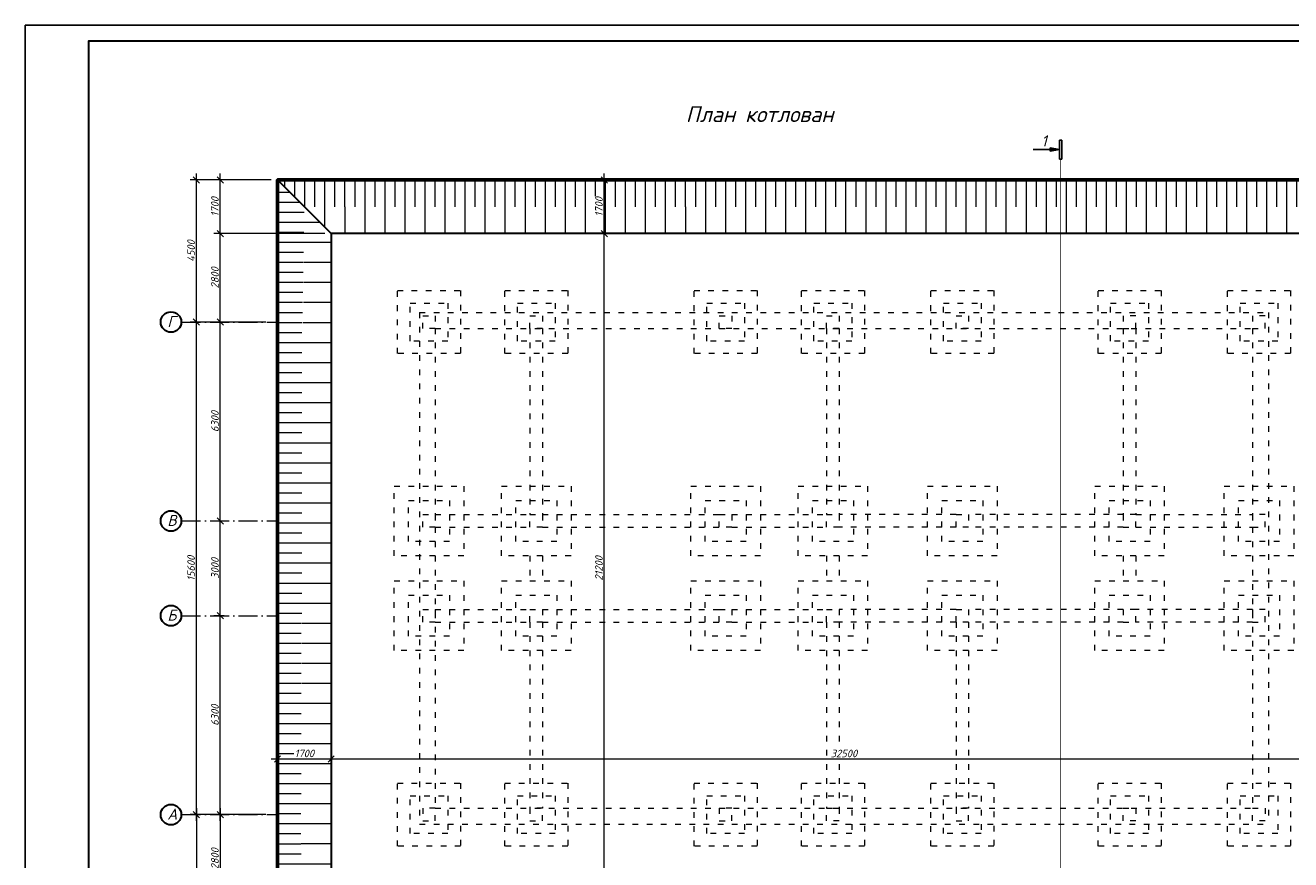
# Model space of a CAD drawing. Header units: millimetres. Extents: x 363306 to 7757304, y 1022887 to 1207196.
# Tile 3 of 256: x 363306 to 403404, y 1062253 to 1088678. Entities that reach past the tile are written whole.
import ezdxf

# ---------------------------------------------------------------- set-up
doc = ezdxf.new("R2010")
doc.units = ezdxf.units.MM
doc.linetypes.add('ACAD_ISO03W100', pattern=[30, 12, -18])
doc.linetypes.add('ACAD_ISO10W100', pattern=[18, 12, -3, 0, -3])
for name, color, linetype, lineweight in [('.', 7, 'Continuous', 15), ('PLAN', 250, 'Continuous', 25), ('размеры', 12, 'Continuous', 15)]:
    doc.layers.add(name, color=color, linetype=linetype, lineweight=lineweight)
doc.layers.add('A3 pdf uchun', color=7, linetype='Continuous')
doc.styles.get("Standard").update_dxf_attribs({"font": 'isocpeui.ttf'})
doc.styles.add('WMF-Times New Roman0', font='times.ttf')
doc.dimstyles.new('Санжар', dxfattribs={"dimtxt": 240, "dimasz": 200, "dimexe": 200, "dimexo": 200, "dimgap": 50, "dimtad": 1, "dimdec": 0, "dimtxsty": 'Standard', "dimblk": 'OBLIQUE', "dimcen": 2.5, "dimdle": 200, "dimclrd": 152, "dimclre": 152, "dimclrt": 152, "dimadec": 0, "dimazin": 0, "dimtfac": 1, "dimtdec": 0, "dimtmove": 0, "dimatfit": 3, "dimldrblk": 'OBLIQUE', "dimfxl": 0, "dimlwd": 0, "dimlwe": 0, "dimarcsym": 0})

# ---------------------------------------------------------------- blocks, each defined once
blk = doc.blocks.new('_Oblique')
at = {"color": 0, "linetype": 'ByBlock', "lineweight": -2}
blk.add_line((-0.5, -0.5), (0.5, 0.5), dxfattribs=at)
blk = doc.blocks.new('*D2009')
at = {"lineweight": 0, "transparency": 16777216}
for p, q in [((369567, 1069980), (369285, 1069980)), ((369485, 1063480), (369485, 1070180)), ((369567, 1063680), (369285, 1063680))]:
    blk.add_line(p, q, dxfattribs=at)
at = {"layer": 'Defpoints', "color": 0, "lineweight": 30, "transparency": 16777216}
for p in [(369485, 1069980), (369767, 1069980), (369767, 1063680, 0)]:
    blk.add_point(p, dxfattribs=at)
at = {"lineweight": 0, "transparency": 16777216, "xscale": 200, "yscale": 200, "zscale": 200}
for p, rotation in [((369485, 1069980), 90), ((369485, 1063680), 270)]:
    blk.add_blockref('_Oblique', p, dxfattribs=dict(at, rotation=rotation))
at = {"lineweight": 0, "transparency": 16777216, "insert": (369315, 1066830), "char_height": 240, "attachment_point": 5, "rotation": 90, "bg_fill": 3, "box_fill_scale": 1.1, "bg_fill_color": 256, "bg_fill_true_color": 13158600, "bg_fill_transparency": 0}
blk.add_mtext('6300', dxfattribs=at)
blk = doc.blocks.new('*D2010')
at = {"lineweight": 0, "transparency": 16777216}
for p, q in [((369485, 1069780), (369485, 1073180)), ((369685, 1072980), (369685, 1072980)), ((369604, 1069980), (369285, 1069980))]:
    blk.add_line(p, q, dxfattribs=at)
at = {"layer": 'Defpoints', "color": 0, "lineweight": 30, "transparency": 16777216}
for p in [(369485, 1072980), (369485, 1072980), (369804, 1069980)]:
    blk.add_point(p, dxfattribs=at)
at = {"lineweight": 0, "transparency": 16777216, "xscale": 200, "yscale": 200, "zscale": 200}
for p, rotation in [((369485, 1072980), 90), ((369485, 1069980), 270)]:
    blk.add_blockref('_Oblique', p, dxfattribs=dict(at, rotation=rotation))
at = {"lineweight": 0, "transparency": 16777216, "insert": (369315, 1071480), "char_height": 240, "attachment_point": 5, "rotation": 90, "bg_fill": 3, "box_fill_scale": 1.1, "bg_fill_color": 256, "bg_fill_true_color": 13158600, "bg_fill_transparency": 0}
blk.add_mtext('3000', dxfattribs=at)
blk = doc.blocks.new('*D2011')
at = {"lineweight": 0, "transparency": 16777216}
for p, q in [((369485, 1072780), (369485, 1079480)), ((369685, 1079280), (369685, 1079280)), ((369685, 1072980), (369685, 1072980))]:
    blk.add_line(p, q, dxfattribs=at)
at = {"layer": 'Defpoints', "color": 0, "lineweight": 30, "transparency": 16777216}
for p in [(369485, 1079280, 0), (369485, 1079280), (369485, 1072980)]:
    blk.add_point(p, dxfattribs=at)
at = {"lineweight": 0, "transparency": 16777216, "xscale": 200, "yscale": 200, "zscale": 200}
for p, rotation in [((369485, 1079280), 90), ((369485, 1072980), 270)]:
    blk.add_blockref('_Oblique', p, dxfattribs=dict(at, rotation=rotation))
at = {"lineweight": 0, "transparency": 16777216, "insert": (369315, 1076130), "char_height": 240, "attachment_point": 5, "rotation": 90, "bg_fill": 3, "box_fill_scale": 1.1, "bg_fill_color": 256, "bg_fill_true_color": 13158600, "bg_fill_transparency": 0}
blk.add_mtext('6300', dxfattribs=at)
blk = doc.blocks.new('*D2012')
at = {"lineweight": 0, "transparency": 16777216}
for p, q in [((368730, 1063480), (368730, 1079480)), ((368784, 1079280), (368530, 1079280)), ((368784, 1063680), (368530, 1063680))]:
    blk.add_line(p, q, dxfattribs=at)
at = {"layer": 'Defpoints', "color": 0, "lineweight": 30, "transparency": 16777216}
for p in [(368730, 1079280), (368984, 1079280), (368984, 1063680)]:
    blk.add_point(p, dxfattribs=at)
at = {"lineweight": 0, "transparency": 16777216, "xscale": 200, "yscale": 200, "zscale": 200}
for p, rotation in [((368730, 1079280), 90), ((368730, 1063680), 270)]:
    blk.add_blockref('_Oblique', p, dxfattribs=dict(at, rotation=rotation))
at = {"lineweight": 0, "transparency": 16777216, "insert": (368560, 1071480), "char_height": 240, "attachment_point": 5, "rotation": 90, "bg_fill": 3, "box_fill_scale": 1.1, "bg_fill_color": 256, "bg_fill_true_color": 13158600, "bg_fill_transparency": 0}
blk.add_mtext('15600', dxfattribs=at)
blk = doc.blocks.new('*D2013')
at = {"lineweight": 0, "transparency": 16777216}
for p, q in [((371098, 1065446), (373198, 1065446)), ((371298, 1065449), (371298, 1065646)), ((372998, 1065449), (372998, 1065646))]:
    blk.add_line(p, q, dxfattribs=at)
at = {"layer": 'Defpoints', "color": 0, "lineweight": 30, "transparency": 16777216}
for p in [(372998, 1065446), (371298, 1065249), (372998, 1065249)]:
    blk.add_point(p, dxfattribs=at)
at = {"lineweight": 0, "transparency": 16777216, "xscale": 200, "yscale": 200, "zscale": 200, "rotation": 180}
blk.add_blockref('_Oblique', (371298, 1065446), dxfattribs=at)
at = {"lineweight": 0, "transparency": 16777216, "xscale": 200, "yscale": 200, "zscale": 200}
blk.add_blockref('_Oblique', (372998, 1065446), dxfattribs=at)
at = {"lineweight": 0, "transparency": 16777216, "insert": (372148, 1065618), "char_height": 240, "attachment_point": 5, "bg_fill": 3, "box_fill_scale": 1.1, "bg_fill_color": 256, "bg_fill_true_color": 13158600, "bg_fill_transparency": 0}
blk.add_mtext('1700', dxfattribs=at)
blk = doc.blocks.new('*D2014')
at = {"lineweight": 0, "transparency": 16777216}
for p, q in [((372798, 1065446), (405698, 1065446)), ((372998, 1065449), (372998, 1065646)), ((405498, 1065500), (405498, 1065646))]:
    blk.add_line(p, q, dxfattribs=at)
at = {"layer": 'Defpoints', "color": 0, "lineweight": 30, "transparency": 16777216}
for p in [(405498, 1065446), (372998, 1065249), (405498, 1065300)]:
    blk.add_point(p, dxfattribs=at)
at = {"lineweight": 0, "transparency": 16777216, "xscale": 200, "yscale": 200, "zscale": 200, "rotation": 180}
blk.add_blockref('_Oblique', (372998, 1065446), dxfattribs=at)
at = {"lineweight": 0, "transparency": 16777216, "xscale": 200, "yscale": 200, "zscale": 200}
blk.add_blockref('_Oblique', (405498, 1065446), dxfattribs=at)
at = {"lineweight": 0, "transparency": 16777216, "insert": (389248, 1065616), "char_height": 240, "attachment_point": 5, "bg_fill": 3, "box_fill_scale": 1.1, "bg_fill_color": 256, "bg_fill_true_color": 13158600, "bg_fill_transparency": 0}
blk.add_mtext('32500', dxfattribs=at)
blk = doc.blocks.new('*D2021')
at = {"lineweight": 0, "transparency": 16777216}
for p, q in [((381652, 1060680), (381652, 1082280)), ((382121, 1082080), (381452, 1082080)), ((382001, 1060880), (381452, 1060880))]:
    blk.add_line(p, q, dxfattribs=at)
at = {"layer": 'Defpoints', "color": 0, "lineweight": 30, "transparency": 16777216}
for p in [(381652, 1082080), (382321, 1082080), (382201, 1060880)]:
    blk.add_point(p, dxfattribs=at)
at = {"lineweight": 0, "transparency": 16777216, "xscale": 200, "yscale": 200, "zscale": 200}
for p, rotation in [((381652, 1082080), 90), ((381652, 1060880), 270)]:
    blk.add_blockref('_Oblique', p, dxfattribs=dict(at, rotation=rotation))
at = {"lineweight": 0, "transparency": 16777216, "insert": (381482, 1071480), "char_height": 240, "attachment_point": 5, "rotation": 90, "bg_fill": 3, "box_fill_scale": 1.1, "bg_fill_color": 256, "bg_fill_true_color": 13158600, "bg_fill_transparency": 0}
blk.add_mtext('21200', dxfattribs=at)
blk = doc.blocks.new('*D2022')
at = {"lineweight": 0, "transparency": 16777216}
for p, q in [((381654, 1081880), (381654, 1083980)), ((382180, 1083780), (381454, 1083780)), ((382121, 1082080), (381454, 1082080))]:
    blk.add_line(p, q, dxfattribs=at)
at = {"layer": 'Defpoints', "color": 0, "lineweight": 30, "transparency": 16777216}
for p in [(381654, 1083780), (382380, 1083780), (382321, 1082080)]:
    blk.add_point(p, dxfattribs=at)
at = {"lineweight": 0, "transparency": 16777216, "xscale": 200, "yscale": 200, "zscale": 200}
for p, rotation in [((381654, 1083780), 90), ((381654, 1082080), 270)]:
    blk.add_blockref('_Oblique', p, dxfattribs=dict(at, rotation=rotation))
at = {"lineweight": 0, "transparency": 16777216, "insert": (381483, 1082930), "char_height": 240, "attachment_point": 5, "rotation": 90, "bg_fill": 3, "box_fill_scale": 1.1, "bg_fill_color": 256, "bg_fill_true_color": 13158600, "bg_fill_transparency": 0}
blk.add_mtext('1700', dxfattribs=at)
blk = doc.blocks.new('*D2025')
at = {"lineweight": 0, "transparency": 16777216}
for p, q in [((369485, 1079080), (369485, 1082280)), ((372798, 1082080), (369285, 1082080)), ((370926, 1079280), (369285, 1079280))]:
    blk.add_line(p, q, dxfattribs=at)
at = {"layer": 'Defpoints', "color": 0, "lineweight": 30, "transparency": 16777216}
for p in [(369485, 1082080), (372998, 1082080), (371126, 1079280)]:
    blk.add_point(p, dxfattribs=at)
at = {"lineweight": 0, "transparency": 16777216, "xscale": 200, "yscale": 200, "zscale": 200}
for p, rotation in [((369485, 1082080), 90), ((369485, 1079280), 270)]:
    blk.add_blockref('_Oblique', p, dxfattribs=dict(at, rotation=rotation))
at = {"lineweight": 0, "transparency": 16777216, "insert": (369315, 1080680), "char_height": 240, "attachment_point": 5, "rotation": 90, "bg_fill": 3, "box_fill_scale": 1.1, "bg_fill_color": 256, "bg_fill_true_color": 13158600, "bg_fill_transparency": 0}
blk.add_mtext('2800', dxfattribs=at)
blk = doc.blocks.new('*D2026')
at = {"lineweight": 0, "transparency": 16777216}
for p, q in [((369485, 1081880), (369485, 1083980)), ((371098, 1083780), (369285, 1083780)), ((372798, 1082080), (369285, 1082080))]:
    blk.add_line(p, q, dxfattribs=at)
at = {"layer": 'Defpoints', "color": 0, "lineweight": 30, "transparency": 16777216}
for p in [(369485, 1083780), (371298, 1083780), (372998, 1082080)]:
    blk.add_point(p, dxfattribs=at)
at = {"lineweight": 0, "transparency": 16777216, "xscale": 200, "yscale": 200, "zscale": 200}
for p, rotation in [((369485, 1083780), 90), ((369485, 1082080), 270)]:
    blk.add_blockref('_Oblique', p, dxfattribs=dict(at, rotation=rotation))
at = {"lineweight": 0, "transparency": 16777216, "insert": (369313, 1082930), "char_height": 240, "attachment_point": 5, "rotation": 90, "bg_fill": 3, "box_fill_scale": 1.1, "bg_fill_color": 256, "bg_fill_true_color": 13158600, "bg_fill_transparency": 0}
blk.add_mtext('1700', dxfattribs=at)
blk = doc.blocks.new('*D2027')
at = {"lineweight": 0, "transparency": 16777216}
for p, q in [((368730, 1079080), (368730, 1083980)), ((369580, 1083780), (368530, 1083780)), ((369580, 1079280), (368530, 1079280))]:
    blk.add_line(p, q, dxfattribs=at)
at = {"layer": 'Defpoints', "color": 0, "lineweight": 30, "transparency": 16777216}
for p in [(368730, 1083780), (369780, 1083780), (369780, 1079280)]:
    blk.add_point(p, dxfattribs=at)
at = {"lineweight": 0, "transparency": 16777216, "xscale": 200, "yscale": 200, "zscale": 200}
for p, rotation in [((368730, 1083780), 90), ((368730, 1079280), 270)]:
    blk.add_blockref('_Oblique', p, dxfattribs=dict(at, rotation=rotation))
at = {"lineweight": 0, "transparency": 16777216, "insert": (368560, 1081530), "char_height": 240, "attachment_point": 5, "rotation": 90, "bg_fill": 3, "box_fill_scale": 1.1, "bg_fill_color": 256, "bg_fill_true_color": 13158600, "bg_fill_transparency": 0}
blk.add_mtext('4500', dxfattribs=at)
blk = doc.blocks.new('*D2029')
at = {"lineweight": 0, "transparency": 16777216}
for p, q in [((369485, 1063880), (369485, 1060680)), ((370926, 1063680), (369285, 1063680)), ((372798, 1060880), (369285, 1060880))]:
    blk.add_line(p, q, dxfattribs=at)
at = {"layer": 'Defpoints', "color": 0, "lineweight": 30, "transparency": 16777216}
for p in [(371126, 1063680), (369485, 1060880), (372998, 1060880)]:
    blk.add_point(p, dxfattribs=at)
at = {"lineweight": 0, "transparency": 16777216, "xscale": 200, "yscale": 200, "zscale": 200}
for p, rotation in [((369485, 1063680), 90), ((369485, 1060880), 270)]:
    blk.add_blockref('_Oblique', p, dxfattribs=dict(at, rotation=rotation))
at = {"lineweight": 0, "transparency": 16777216, "insert": (369315, 1062280), "char_height": 240, "attachment_point": 5, "rotation": 90, "bg_fill": 3, "box_fill_scale": 1.1, "bg_fill_color": 256, "bg_fill_true_color": 13158600, "bg_fill_transparency": 0}
blk.add_mtext('2800', dxfattribs=at)
blk = doc.blocks.new('*D2028')
at = {"lineweight": 0, "transparency": 16777216}
for p, q in [((368730, 1063880), (368730, 1058980)), ((369580, 1063680), (368530, 1063680)), ((369580, 1059180), (368530, 1059180))]:
    blk.add_line(p, q, dxfattribs=at)
at = {"layer": 'Defpoints', "color": 0, "lineweight": 30, "transparency": 16777216}
for p in [(369780, 1063680), (368730, 1059180), (369780, 1059180)]:
    blk.add_point(p, dxfattribs=at)
at = {"lineweight": 0, "transparency": 16777216, "xscale": 200, "yscale": 200, "zscale": 200}
for p, rotation in [((368730, 1063680), 90), ((368730, 1059180), 270)]:
    blk.add_blockref('_Oblique', p, dxfattribs=dict(at, rotation=rotation))
at = {"lineweight": 0, "transparency": 16777216, "insert": (368560, 1061430), "char_height": 240, "attachment_point": 5, "rotation": 90, "bg_fill": 3, "box_fill_scale": 1.1, "bg_fill_color": 256, "bg_fill_true_color": 13158600, "bg_fill_transparency": 0}
blk.add_mtext('4500', dxfattribs=at)

msp = doc.modelspace()

# ---------------------------------------------------------------- hatches: boundary and pattern name
at = {"layer": '.', "lineweight": 0}
h = msp.add_hatch(dxfattribs=at)
h.set_pattern_fill('ANSI31', color=256, scale=100, angle=45)
h.set_pattern_definition([(90, (85146.46, -759690.46), (-317.5, 0), [])])
h.paths.add_polyline_path([(376098.204, 1060029.841), (372148.204, 1060029.841), (371298.204, 1059179.841), (376098.204, 1059179.841)])
h.paths.add_polyline_path([(379498.204, 1060029.841), (376098.204, 1060029.841), (376098.204, 1059179.841), (379498.204, 1059179.841)])
h.paths.add_polyline_path([(385498.204, 1060029.841), (379498.204, 1060029.841), (379498.204, 1059179.841), (385498.204, 1059179.841)])
h.paths.add_polyline_path([(388898.204, 1060029.841), (385498.204, 1060029.841), (385498.204, 1059179.841), (388898.204, 1059179.841)])
h.paths.add_polyline_path([(392298.204, 1060029.841), (388898.204, 1060029.841), (388898.204, 1059179.841), (392298.204, 1059179.841)])
h.paths.add_polyline_path([(398298.204, 1060029.841), (392298.204, 1060029.841), (392298.204, 1059179.841), (398298.204, 1059179.841)])
h.paths.add_polyline_path([(401698.204, 1060029.841), (398298.204, 1060029.841), (398298.204, 1059179.841), (401698.204, 1059179.841)])
h.paths.add_polyline_path([(406348.204, 1060029.841), (401698.204, 1060029.841), (401698.204, 1059179.841), (407198.204, 1059179.841)])
h.paths.add_polyline_path([(407198.204, 1083779.841), (371298.204, 1083779.841), (372148.204, 1082929.841), (406348.204, 1082929.841)])
h = msp.add_hatch(dxfattribs=at)
h.set_pattern_fill('ANSI31', color=256, scale=100, angle=315)
h.set_pattern_definition([(0, (85846.46, -759690.46), (9e-14, 317.5), [])])
h.paths.add_polyline_path([(372148.204, 1082929.841), (371298.204, 1083779.841), (371298.204, 1078979.841), (372073.204, 1078979.841)])
h.paths.add_polyline_path([(372073.204, 1078979.841), (371298.204, 1078979.841), (371298.204, 1072979.841), (372073.204, 1072979.841)])
h.paths.add_polyline_path([(372073.204, 1072979.841), (371298.204, 1072979.841), (371298.204, 1069979.841), (372073.204, 1069979.841)])
h.paths.add_polyline_path([(372048.897, 1069979.841), (371298.204, 1069979.841), (371298.204, 1063979.841), (372046.183, 1063979.841)])
h.paths.add_polyline_path([(372031.741, 1063979.841), (371298.204, 1063979.841), (371298.204, 1059179.841), (372060.625, 1059942.262)])
h.paths.add_polyline_path([(407198.204, 1067779.841), (406348.204, 1068629.841), (406348.204, 1060029.841), (407198.204, 1059179.841)])
h.paths.add_polyline_path([(407198.204, 1083779.841), (406348.204, 1082929.841), (406348.204, 1074329.841), (407198.204, 1075179.841)])
h = msp.add_hatch(dxfattribs=at)
h.set_pattern_fill('ANSI31', color=256, scale=200, angle=315)
h.set_pattern_definition([(0, (85846.46, -759690.46), (2e-13, 635), [])])
h.paths.add_polyline_path([(372998.204, 1082079.841), (372148.204, 1082929.841), (372110.704, 1078979.841), (372998.204, 1078979.841)])
h.paths.add_polyline_path([(372998.204, 1078979.841), (372073.204, 1078979.841), (372073.204, 1072979.841), (372998.204, 1072979.841)])
h.paths.add_polyline_path([(372998.204, 1072979.841), (372073.204, 1072979.841), (372073.204, 1069979.841), (372998.204, 1069979.841)])
h.paths.add_polyline_path([(372998.204, 1069979.841), (372073.204, 1069979.841), (372048.855, 1063979.841), (372998.204, 1063979.841)])
h.paths.add_polyline_path([(372998.204, 1063979.841), (372046.183, 1063979.841), (372060.625, 1059942.262), (372998.204, 1060879.841)])
h.paths.add_polyline_path([(406348.204, 1068629.841), (405498.204, 1069479.841), (405498.204, 1060879.841), (406348.204, 1060029.841)])
h.paths.add_polyline_path([(406348.204, 1082929.841), (405498.204, 1082079.841), (405498.204, 1073479.841), (406348.204, 1074329.841)])
h = msp.add_hatch(dxfattribs=at)
h.set_pattern_fill('ANSI31', color=256, scale=200, angle=45)
h.set_pattern_definition([(90, (85146.46, -759690.46), (-635, 0), [])])
h.paths.add_polyline_path([(406348.204, 1082929.841), (372148.204, 1082929.841), (372998.204, 1082079.841), (405498.204, 1082079.841)])
h.paths.add_polyline_path([(376098.204, 1060879.841), (372998.204, 1060879.841), (372148.204, 1060029.841), (376098.204, 1060029.841)])
h.paths.add_polyline_path([(379498.204, 1060879.841), (376098.204, 1060879.841), (376098.204, 1060029.841), (379498.204, 1060029.841)])
h.paths.add_polyline_path([(385498.204, 1060879.841), (379498.204, 1060879.841), (379498.204, 1060029.841), (385498.204, 1060029.841)])
h.paths.add_polyline_path([(388898.204, 1060879.841), (385498.204, 1060879.841), (385498.204, 1060029.841), (388898.204, 1060029.841)])
h.paths.add_polyline_path([(392298.204, 1060879.841), (388898.204, 1060879.841), (388898.204, 1060029.841), (392298.204, 1060029.841)])
h.paths.add_polyline_path([(398298.204, 1060879.841), (392298.204, 1060879.841), (392298.204, 1060029.841), (398298.204, 1060029.841)])
h.paths.add_polyline_path([(401698.204, 1060879.841), (398298.204, 1060879.841), (398298.204, 1060029.841), (401698.204, 1060029.841)])
h.paths.add_polyline_path([(405498.204, 1060879.841), (401698.204, 1060879.841), (401698.204, 1060029.841), (406348.204, 1060029.841)])

# ---------------------------------------------------------------- linework, layer by layer
at = {"color": 219, "linetype": 'Continuous', "lineweight": 25, "ltscale": 100, "true_color": 0x642165}
for p, q in [((396149.217, 1085043.784), (396079.217, 1085043.784)), ((396079.217, 1085043.784), (396079.217, 1084443.784)), ((396149.217, 1084443.784), (396149.217, 1085043.784)), ((395778.767, 1084693.506), (395778.767, 1084794.062)), ((395778.767, 1084794.062), (396079.217, 1084743.784)), ((396079.217, 1084743.784), (395778.767, 1084693.506)), ((396079.217, 1084443.784), (396149.217, 1084443.784))]:
    msp.add_line(p, q, dxfattribs=at)
at = {"lineweight": 30}
msp.add_line((372998.204, 1082079.841), (371298.204, 1083779.841), dxfattribs=at)
at = {"color": 1, "linetype": 'ACAD_ISO10W100', "lineweight": 9, "ltscale": 50}
for p, q in [((368262.511, 1079279.841), (371298.204, 1079279.841)), ((368262.511, 1072979.841), (371298.204, 1072979.841)), ((368262.511, 1069979.841), (371298.204, 1069979.841)), ((368262.511, 1063679.841), (371298.204, 1063679.841))]:
    msp.add_line(p, q, dxfattribs=at)
at = {"color": 219, "linetype": 'Continuous', "lineweight": 25, "ltscale": 100, "true_color": 0x642165}
msp.add_lwpolyline([(396079.217, 1084743.784), (395245.884, 1084743.784)], dxfattribs=at)
at = {"color": 18, "lineweight": 60, "true_color": 0x000000}
msp.add_lwpolyline([(407198.204, 1075179.841), (407198.204, 1083779.841), (371298.204, 1083779.841), (371298.204, 1059179.841), (407198.204, 1059179.841), (407198.204, 1067779.841)], dxfattribs=at)
at = {"lineweight": 30}
msp.add_lwpolyline([(372998.204, 1060879.841), (405498.204, 1060879.841), (405498.204, 1082079.841), (372998.204, 1082079.841)], close=True, dxfattribs=at)
at = {"layer": 'PLAN', "color": 158, "lineweight": 30}
for centre in [(367922.97, 1079279.841), (367922.97, 1072979.841), (367922.97, 1069979.841), (367922.97, 1063679.841)]:
    msp.add_circle(centre, 324.885, dxfattribs=at)
at = {"layer": 'размеры', "color": 251, "linetype": 'ACAD_ISO03W100', "lineweight": 0, "ltscale": 15, "true_color": 0x636466}
for p, q in [((375798.204, 1079579.841), (402698.204, 1079579.841)), ((375798.204, 1079579.841), (375798.204, 1063379.841)), ((402698.204, 1079579.841), (402698.204, 1063379.841)), ((376298.204, 1079079.841), (402198.204, 1079079.841)), ((376298.204, 1079079.841), (376298.204, 1063879.841)), ((379298.204, 1079079.841), (379298.204, 1074229.841)), ((379298.204, 1079079.841), (379298.204, 1073179.841)), ((379698.204, 1079079.841), (379698.204, 1073179.841)), ((388698.204, 1079079.841), (388698.204, 1073179.841)), ((389098.204, 1079079.841), (389098.204, 1073179.841)), ((398098.204, 1079079.841), (398098.204, 1073179.841)), ((398498.204, 1079079.841), (398498.204, 1074429.841)), ((398498.204, 1079079.841), (398498.204, 1073179.841)), ((402198.204, 1079079.841), (402198.204, 1063879.841)), ((376298.204, 1073179.841), (379298.204, 1073179.841)), ((379698.204, 1073179.841), (385298.204, 1073179.841)), ((385698.204, 1073179.841), (388698.204, 1073179.841)), ((392798.204, 1073179.841), (389098.204, 1073179.841)), ((398098.204, 1073179.841), (393198.204, 1073179.841)), ((398498.204, 1073179.841), (402198.204, 1073179.841)), ((376298.204, 1072779.841), (379298.204, 1072779.841)), ((379698.204, 1072779.841), (385298.204, 1072779.841)), ((385698.204, 1072779.841), (388698.204, 1072779.841)), ((392798.204, 1072779.841), (389098.204, 1072779.841)), ((398098.204, 1072779.841), (393198.204, 1072779.841)), ((398498.204, 1072779.841), (402198.204, 1072779.841)), ((379298.204, 1071879.841), (379298.204, 1071079.841)), ((379698.204, 1071879.841), (379698.204, 1071079.841)), ((388698.204, 1071879.841), (388698.204, 1071079.841)), ((389098.204, 1071879.841), (389098.204, 1071079.841)), ((398098.204, 1071879.841), (398098.204, 1071079.841)), ((398498.204, 1071879.841), (398498.204, 1071079.841)), ((376298.204, 1070179.841), (379298.204, 1070179.841)), ((379698.204, 1070179.841), (385298.204, 1070179.841)), ((385698.204, 1070179.841), (388698.204, 1070179.841)), ((392798.204, 1070179.841), (389098.204, 1070179.841)), ((398098.204, 1070179.841), (393198.204, 1070179.841)), ((402198.204, 1070179.841), (398498.204, 1070179.841)), ((376298.204, 1069779.841), (379298.204, 1069779.841)), ((379298.204, 1069779.841), (379298.204, 1063879.841)), ((379698.204, 1069779.841), (385298.204, 1069779.841)), ((379698.204, 1069779.841), (379698.204, 1063879.841)), ((385698.204, 1069779.841), (388698.204, 1069779.841)), ((388698.204, 1069779.841), (388698.204, 1063879.841)), ((392798.204, 1069779.841), (389098.204, 1069779.841)), ((389098.204, 1069779.841), (389098.204, 1063879.841)), ((398098.204, 1069779.841), (393198.204, 1069779.841)), ((402198.204, 1069779.841), (398483.935, 1069779.841)), ((376298.204, 1063879.841), (402198.204, 1063879.841)), ((375798.204, 1063379.841), (402698.204, 1063379.841))]:
    msp.add_line(p, q, dxfattribs=at)
for points in [[(377098.204, 1078279.841), (375098.204, 1078279.841), (375098.204, 1080279.841), (377098.204, 1080279.841)], [(380498.204, 1078279.841), (378498.204, 1078279.841), (378498.204, 1080279.841), (380498.204, 1080279.841)], [(386498.204, 1078279.841), (384498.204, 1078279.841), (384498.204, 1080279.841), (386498.204, 1080279.841)], [(389898.204, 1078279.841), (387898.204, 1078279.841), (387898.204, 1080279.841), (389898.204, 1080279.841)], [(393998.204, 1078279.841), (391998.204, 1078279.841), (391998.204, 1080279.841), (393998.204, 1080279.841)], [(399298.204, 1078279.841), (397298.204, 1078279.841), (397298.204, 1080279.841), (399298.204, 1080279.841)], [(403398.204, 1078279.841), (401398.204, 1078279.841), (401398.204, 1080279.841), (403398.204, 1080279.841)], [(376698.204, 1078679.841), (375498.204, 1078679.841), (375498.204, 1079879.841), (376698.204, 1079879.841)], [(380098.204, 1078679.841), (378898.204, 1078679.841), (378898.204, 1079879.841), (380098.204, 1079879.841)], [(386098.204, 1078679.841), (384898.204, 1078679.841), (384898.204, 1079879.841), (386098.204, 1079879.841)], [(389498.204, 1078679.841), (388298.204, 1078679.841), (388298.204, 1079879.841), (389498.204, 1079879.841)], [(393598.204, 1078679.841), (392398.204, 1078679.841), (392398.204, 1079879.841), (393598.204, 1079879.841)], [(398898.204, 1078679.841), (397698.204, 1078679.841), (397698.204, 1079879.841), (398898.204, 1079879.841)], [(402998.204, 1078679.841), (401798.204, 1078679.841), (401798.204, 1079879.841), (402998.204, 1079879.841)], [(376298.204, 1079079.841), (375898.204, 1079079.841), (375898.204, 1079479.841), (376298.204, 1079479.841)], [(379698.204, 1079079.841), (379298.204, 1079079.841), (379298.204, 1079479.841), (379698.204, 1079479.841)], [(385698.204, 1079079.841), (385298.204, 1079079.841), (385298.204, 1079479.841), (385698.204, 1079479.841)], [(389098.204, 1079079.841), (388698.204, 1079079.841), (388698.204, 1079479.841), (389098.204, 1079479.841)], [(393198.204, 1079079.841), (392798.204, 1079079.841), (392798.204, 1079479.841), (393198.204, 1079479.841)], [(398098.204, 1079079.841), (398498.204, 1079079.841), (398498.204, 1079479.841), (398098.204, 1079479.841)], [(402198.204, 1079079.841), (402598.204, 1079079.841), (402598.204, 1079479.841), (402198.204, 1079479.841)], [(377198.204, 1071879.841), (374998.204, 1071879.841), (374998.204, 1074079.841), (377198.204, 1074079.841)], [(380598.204, 1071879.841), (378398.204, 1071879.841), (378398.204, 1074079.841), (380598.204, 1074079.841)], [(386598.204, 1071879.841), (384398.204, 1071879.841), (384398.204, 1074079.841), (386598.204, 1074079.841)], [(389998.204, 1071879.841), (387798.204, 1071879.841), (387798.204, 1074079.841), (389998.204, 1074079.841)], [(394098.204, 1071879.841), (391898.204, 1071879.841), (391898.204, 1074079.841), (394098.204, 1074079.841)], [(399398.204, 1071879.841), (397198.204, 1071879.841), (397198.204, 1074079.841), (399398.204, 1074079.841)], [(403498.204, 1071879.841), (401298.204, 1071879.841), (401298.204, 1074079.841), (403498.204, 1074079.841)], [(376748.204, 1072329.841), (375448.204, 1072329.841), (375448.204, 1073629.841), (376748.204, 1073629.841)], [(380148.204, 1072329.841), (378848.204, 1072329.841), (378848.204, 1073629.841), (380148.204, 1073629.841)], [(386148.204, 1072329.841), (384848.204, 1072329.841), (384848.204, 1073629.841), (386148.204, 1073629.841)], [(389548.204, 1072329.841), (388248.204, 1072329.841), (388248.204, 1073629.841), (389548.204, 1073629.841)], [(393648.204, 1072329.841), (392348.204, 1072329.841), (392348.204, 1073629.841), (393648.204, 1073629.841)], [(398948.204, 1072329.841), (397648.204, 1072329.841), (397648.204, 1073629.841), (398948.204, 1073629.841)], [(403048.204, 1072329.841), (401748.204, 1072329.841), (401748.204, 1073629.841), (403048.204, 1073629.841)], [(376298.204, 1072779.841), (375898.204, 1072779.841), (375898.204, 1073179.841), (376298.204, 1073179.841)], [(379698.204, 1072779.841), (379298.204, 1072779.841), (379298.204, 1073179.841), (379698.204, 1073179.841)], [(385698.204, 1072779.841), (385298.204, 1072779.841), (385298.204, 1073179.841), (385698.204, 1073179.841)], [(389098.204, 1072779.841), (388698.204, 1072779.841), (388698.204, 1073179.841), (389098.204, 1073179.841)], [(393198.204, 1072779.841), (392798.204, 1072779.841), (392798.204, 1073179.841), (393198.204, 1073179.841)], [(398098.204, 1072779.841), (398498.204, 1072779.841), (398498.204, 1073179.841), (398098.204, 1073179.841)], [(402198.204, 1072779.841), (402598.204, 1072779.841), (402598.204, 1073179.841), (402198.204, 1073179.841)], [(377198.204, 1068879.841), (374998.204, 1068879.841), (374998.204, 1071079.841), (377198.204, 1071079.841)], [(380598.204, 1068879.841), (378398.204, 1068879.841), (378398.204, 1071079.841), (380598.204, 1071079.841)], [(386598.204, 1068879.841), (384398.204, 1068879.841), (384398.204, 1071079.841), (386598.204, 1071079.841)], [(389998.204, 1068879.841), (387798.204, 1068879.841), (387798.204, 1071079.841), (389998.204, 1071079.841)], [(394098.204, 1068879.841), (391898.204, 1068879.841), (391898.204, 1071079.841), (394098.204, 1071079.841)], [(399398.204, 1068879.841), (397198.204, 1068879.841), (397198.204, 1071079.841), (399398.204, 1071079.841)], [(403498.204, 1068879.841), (401298.204, 1068879.841), (401298.204, 1071079.841), (403498.204, 1071079.841)], [(376748.204, 1069329.841), (375448.204, 1069329.841), (375448.204, 1070629.841), (376748.204, 1070629.841)], [(380148.204, 1069329.841), (378848.204, 1069329.841), (378848.204, 1070629.841), (380148.204, 1070629.841)], [(386148.204, 1069329.841), (384848.204, 1069329.841), (384848.204, 1070629.841), (386148.204, 1070629.841)], [(389548.204, 1069329.841), (388248.204, 1069329.841), (388248.204, 1070629.841), (389548.204, 1070629.841)], [(393648.204, 1069329.841), (392348.204, 1069329.841), (392348.204, 1070629.841), (393648.204, 1070629.841)], [(398948.204, 1069329.841), (397648.204, 1069329.841), (397648.204, 1070629.841), (398948.204, 1070629.841)], [(403048.204, 1069329.841), (401748.204, 1069329.841), (401748.204, 1070629.841), (403048.204, 1070629.841)], [(376298.204, 1069779.841), (375898.204, 1069779.841), (375898.204, 1070179.841), (376298.204, 1070179.841)], [(379698.204, 1069779.841), (379298.204, 1069779.841), (379298.204, 1070179.841), (379698.204, 1070179.841)], [(385698.204, 1069779.841), (385298.204, 1069779.841), (385298.204, 1070179.841), (385698.204, 1070179.841)], [(389098.204, 1069779.841), (388698.204, 1069779.841), (388698.204, 1070179.841), (389098.204, 1070179.841)], [(393198.204, 1069779.841), (392798.204, 1069779.841), (392798.204, 1070179.841), (393198.204, 1070179.841)], [(398098.204, 1069779.841), (398498.204, 1069779.841), (398498.204, 1070179.841), (398098.204, 1070179.841)], [(402198.204, 1069779.841), (402598.204, 1069779.841), (402598.204, 1070179.841), (402198.204, 1070179.841)], [(377098.204, 1062679.841), (375098.204, 1062679.841), (375098.204, 1064679.841), (377098.204, 1064679.841)], [(380498.204, 1062679.841), (378498.204, 1062679.841), (378498.204, 1064679.841), (380498.204, 1064679.841)], [(386498.204, 1062679.841), (384498.204, 1062679.841), (384498.204, 1064679.841), (386498.204, 1064679.841)], [(389898.204, 1062679.841), (387898.204, 1062679.841), (387898.204, 1064679.841), (389898.204, 1064679.841)], [(393998.204, 1062679.841), (391998.204, 1062679.841), (391998.204, 1064679.841), (393998.204, 1064679.841)], [(399298.204, 1062679.841), (397298.204, 1062679.841), (397298.204, 1064679.841), (399298.204, 1064679.841)], [(403398.204, 1062679.841), (401398.204, 1062679.841), (401398.204, 1064679.841), (403398.204, 1064679.841)], [(376698.204, 1063079.841), (375498.204, 1063079.841), (375498.204, 1064279.841), (376698.204, 1064279.841)], [(380098.204, 1063079.841), (378898.204, 1063079.841), (378898.204, 1064279.841), (380098.204, 1064279.841)], [(386098.204, 1063079.841), (384898.204, 1063079.841), (384898.204, 1064279.841), (386098.204, 1064279.841)], [(389498.204, 1063079.841), (388298.204, 1063079.841), (388298.204, 1064279.841), (389498.204, 1064279.841)], [(393598.204, 1063079.841), (392398.204, 1063079.841), (392398.204, 1064279.841), (393598.204, 1064279.841)], [(398898.204, 1063079.841), (397698.204, 1063079.841), (397698.204, 1064279.841), (398898.204, 1064279.841)], [(402998.204, 1063079.841), (401798.204, 1063079.841), (401798.204, 1064279.841), (402998.204, 1064279.841)], [(376298.204, 1063879.841), (375898.204, 1063879.841), (375898.204, 1063479.841), (376298.204, 1063479.841)], [(379698.204, 1063879.841), (379298.204, 1063879.841), (379298.204, 1063479.841), (379698.204, 1063479.841)], [(385698.204, 1063879.841), (385298.204, 1063879.841), (385298.204, 1063479.841), (385698.204, 1063479.841)], [(389098.204, 1063479.841), (388698.204, 1063479.841), (388698.204, 1063879.841), (389098.204, 1063879.841)], [(393198.204, 1063879.841), (392798.204, 1063879.841), (392798.204, 1063479.841), (393198.204, 1063479.841)], [(393198.204, 1063879.841), (392798.204, 1063879.841), (392798.204, 1063479.841), (393198.204, 1063479.841)], [(398098.204, 1063879.841), (398498.204, 1063879.841), (398498.204, 1063479.841), (398098.204, 1063479.841)], [(402198.204, 1063879.841), (402598.204, 1063879.841), (402598.204, 1063479.841), (402198.204, 1063479.841)]]:
    msp.add_lwpolyline(points, close=True, dxfattribs=at)

# ---------------------------------------------------------------- texts
at = {"insert": (386574.902, 1086112.823), "char_height": 500, "width": 8315.82764, "attachment_point": 2, "style": 'WMF-Times New Roman0'}
msp.add_mtext('{\\fISOCPEUR|b0|i1|c204|p34;План котлован}', dxfattribs=at)
at = {"linetype": 'Continuous', "lineweight": 25, "ltscale": 100, "insert": (395502.209, 1085193.784), "char_height": 350, "width": 344.43182, "attachment_point": 1}
msp.add_mtext('\\fISOCPEUR|b0|i1|c1|p34;\\W1.0000000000;\\T1.0000000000;\\o\\l1', dxfattribs=at)
at = {"layer": 'PLAN', "lineweight": 30, "char_height": 350, "width": 338.65741, "attachment_point": 1}
for s, insert in [('Г', (367807.187, 1079472.629)), ('B', (367807.187, 1073172.629)), ('Б', (367807.187, 1070172.629)), ('A', (367807.187, 1063872.629))]:
    msp.add_mtext(s, dxfattribs=dict(at, insert=insert))

# ---------------------------------------------------------------- next in the draw order: dimensions: what is measured, and where the dimension line sits
at = {"color": 18, "lineweight": 0, "true_color": 0x000000}
dim = msp.add_linear_dim(base=(369484.945, 1069979.841, 0), p1=(369766.843, 1063679.841), p2=(369766.843, 1069979.841, 0), angle=90, dimstyle='Санжар', override={"dimclrd": 256, "dimclre": 256, "dimclrt": 256, "dimfxl": 2, "dimtfill": 1, "dimarcsym": 2}, dxfattribs=at)
dim.commit()
dim.dimension.update_dxf_attribs({"geometry": '*D2009', "text_midpoint": (369314.945, 1066829.841, 0)})

# ---------------------------------------------------------------- next in the draw order: dimensions: what is measured, and where the dimension line sits
dim = msp.add_linear_dim(base=(369484.945, 1072979.841, 0), p1=(369803.666, 1069979.841, 0), p2=(369484.945, 1072979.841, 0), angle=90, dimstyle='Санжар', override={"dimclrd": 256, "dimclre": 256, "dimclrt": 256, "dimtmove": 1, "dimfxl": 2, "dimtfill": 1, "dimarcsym": 2}, dxfattribs=at)
dim.commit()
dim.dimension.update_dxf_attribs({"geometry": '*D2010', "text_midpoint": (369314.945, 1071479.841, 0)})

# ---------------------------------------------------------------- next in the draw order: dimensions: what is measured, and where the dimension line sits
dim = msp.add_linear_dim(base=(369484.945, 1079279.841, 0), p1=(369484.945, 1072979.841, 0), p2=(369484.945, 1079279.841), angle=90, dimstyle='Санжар', override={"dimclrd": 256, "dimclre": 256, "dimclrt": 256, "dimtmove": 1, "dimfxl": 2, "dimtfill": 1, "dimarcsym": 2}, dxfattribs=at)
dim.commit()
dim.dimension.update_dxf_attribs({"geometry": '*D2011', "text_midpoint": (369314.945, 1076129.841, 0)})

# ---------------------------------------------------------------- next in the draw order: dimensions: what is measured, and where the dimension line sits
dim = msp.add_linear_dim(base=(368729.955, 1079279.841), p1=(368984.302, 1063679.841), p2=(368984.302, 1079279.841), angle=90, dimstyle='Санжар', override={"dimclrd": 256, "dimclre": 256, "dimclrt": 256, "dimfxl": 2, "dimtfill": 1, "dimarcsym": 2}, dxfattribs=at)
dim.commit()
dim.dimension.update_dxf_attribs({"geometry": '*D2012', "text_midpoint": (368559.955, 1071479.841)})

# ---------------------------------------------------------------- next in the draw order: linework, layer by layer
at = {"lineweight": 30}
msp.add_lwpolyline([(365306.348, 1047178.072), (422206.348, 1047178.072), (422206.348, 1088178.072), (365306.348, 1088178.072), (365306.348, 1047178.072)], dxfattribs=at)

# ---------------------------------------------------------------- next in the draw order: dimensions: what is measured, and where the dimension line sits
at = {"color": 18, "lineweight": 0, "true_color": 0x000000}
dim = msp.add_linear_dim(base=(372998.204, 1065446.386), p1=(371298.204, 1065248.925), p2=(372998.204, 1065248.925), dimstyle='Санжар', override={"dimclrd": 256, "dimclre": 256, "dimclrt": 256, "dimfxl": 0.18, "dimtfill": 1, "dimarcsym": 2}, dxfattribs=at)
dim.commit()
dim.dimension.update_dxf_attribs({"geometry": '*D2013', "text_midpoint": (372148.204, 1065617.932)})

# ---------------------------------------------------------------- next in the draw order: dimensions: what is measured, and where the dimension line sits
dim = msp.add_linear_dim(base=(405498.204, 1065446.386), p1=(372998.204, 1065248.925), p2=(405498.204, 1065299.551), dimstyle='Санжар', override={"dimclrd": 256, "dimclre": 256, "dimclrt": 256, "dimtmove": 1, "dimfxl": 0.18, "dimtfill": 1, "dimarcsym": 2}, dxfattribs=at)
dim.commit()
dim.dimension.update_dxf_attribs({"geometry": '*D2014', "text_midpoint": (389248.204, 1065616.386)})

# ---------------------------------------------------------------- next in the draw order: linework, layer by layer
at = {"color": 219, "linetype": 'ACAD_ISO03W100', "lineweight": 0, "ltscale": 20, "true_color": 0x642165, "const_width": 20}
msp.add_lwpolyline([(396114.217, 1084443.784), (396114.217, 1056685.144)], dxfattribs=at)
at = {"layer": 'размеры', "color": 251, "linetype": 'ACAD_ISO03W100', "lineweight": 0, "ltscale": 15, "true_color": 0x636466}
for p, q in [((392798.204, 1069779.841), (392798.204, 1063879.841)), ((393198.204, 1069779.841), (393198.204, 1063879.841))]:
    msp.add_line(p, q, dxfattribs=at)

# ---------------------------------------------------------------- next in the draw order: dimensions: what is measured, and where the dimension line sits
at = {"color": 18, "lineweight": 0, "true_color": 0x000000}
dim = msp.add_linear_dim(base=(381651.882, 1082079.841), p1=(382201.096, 1060879.841), p2=(382320.502, 1082079.841), angle=90, dimstyle='Санжар', override={"dimclrd": 256, "dimclre": 256, "dimclrt": 256, "dimtmove": 1, "dimfxl": 0.18, "dimtfill": 1, "dimarcsym": 2}, dxfattribs=at)
dim.commit()
dim.dimension.update_dxf_attribs({"geometry": '*D2021', "text_midpoint": (381481.882, 1071479.841)})

# ---------------------------------------------------------------- next in the draw order: dimensions: what is measured, and where the dimension line sits
dim = msp.add_linear_dim(base=(381654.454, 1083779.841), p1=(382320.502, 1082079.841), p2=(382380.035, 1083779.841), angle=90, dimstyle='Санжар', override={"dimclrd": 256, "dimclre": 256, "dimclrt": 256, "dimtmove": 1, "dimfxl": 0.18, "dimtfill": 1, "dimarcsym": 2}, dxfattribs=at)
dim.commit()
dim.dimension.update_dxf_attribs({"geometry": '*D2022', "text_midpoint": (381482.909, 1082929.841)})

# ---------------------------------------------------------------- next in the draw order: linework, layer by layer
at = {"layer": 'A3 pdf uchun', "color": 1}
msp.add_lwpolyline([(422706.348, 1046678.072), (363306.348, 1046678.072), (363306.348, 1088678.072), (422706.348, 1088678.072)], close=True, dxfattribs=at)

# ---------------------------------------------------------------- next in the draw order: dimensions: what is measured, and where the dimension line sits
at = {"color": 18, "lineweight": 0, "true_color": 0x000000}
for base, p1, p2, angle, picture, middle in [((369484.945, 1082079.841), (371125.684, 1079279.841), (372998.204, 1082079.841), 90, '*D2025', (369314.945, 1080679.841)), ((369484.945, 1060879.841), (371125.684, 1063679.841), (372998.204, 1060879.841), 270, '*D2029', (369314.945, 1062279.841))]:
    dim = msp.add_linear_dim(base=base, p1=p1, p2=p2, angle=angle, dimstyle='Санжар', override={"dimclrd": 256, "dimclre": 256, "dimclrt": 256, "dimtmove": 1, "dimfxl": 2, "dimtfill": 1, "dimarcsym": 2}, dxfattribs=at)
    dim.commit()
    dim.dimension.update_dxf_attribs({"geometry": picture, "text_midpoint": middle})

# ---------------------------------------------------------------- next in the draw order: dimensions: what is measured, and where the dimension line sits
for base, p1, p2, angle, picture, middle in [((369484.945, 1083779.841), (372998.204, 1082079.841), (371298.204, 1083779.841), 90, '*D2026', (369313.399, 1082929.841)), ((368729.955, 1059179.841), (369780.357, 1063679.841), (369780.357, 1059179.841), 270, '*D2028', (368559.955, 1061429.841))]:
    dim = msp.add_linear_dim(base=base, p1=p1, p2=p2, angle=angle, dimstyle='Санжар', override={"dimclrd": 256, "dimclre": 256, "dimclrt": 256, "dimtmove": 1, "dimfxl": 2, "dimtfill": 1, "dimarcsym": 2}, dxfattribs=at)
    dim.commit()
    dim.dimension.update_dxf_attribs({"geometry": picture, "text_midpoint": middle})

# ---------------------------------------------------------------- next in the draw order: dimensions: what is measured, and where the dimension line sits
dim = msp.add_linear_dim(base=(368729.955, 1083779.841), p1=(369780.357, 1079279.841), p2=(369780.357, 1083779.841), angle=90, dimstyle='Санжар', override={"dimclrd": 256, "dimclre": 256, "dimclrt": 256, "dimtmove": 1, "dimfxl": 2, "dimtfill": 1, "dimarcsym": 2}, dxfattribs=at)
dim.commit()
dim.dimension.update_dxf_attribs({"geometry": '*D2027', "text_midpoint": (368559.955, 1081529.841)})

doc.saveas('drawing.dxf')
